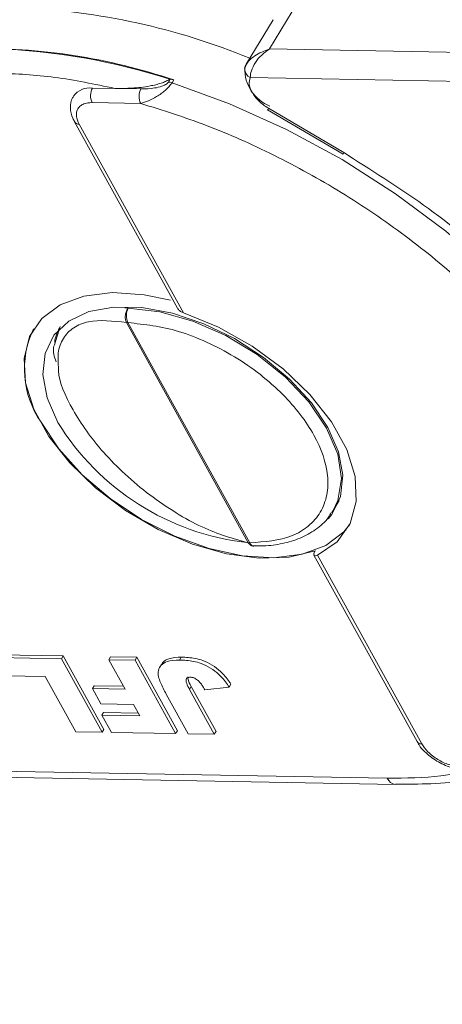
# Model space of a CAD drawing. Header units: millimetres. Extents: x 8853 to 11418, y 45 to 1005.
# Tile 126 of 256: x 9773 to 9791, y 663 to 704. Entities that reach past the tile are written whole.
import ezdxf

# ---------------------------------------------------------------- set-up
doc = ezdxf.new("R2010")
doc.units = ezdxf.units.MM
doc.linetypes.add('PHANTOM2', pattern=[31.75, 15.875, -3.175, 3.175, -3.175, 3.175, -3.175])

msp = doc.modelspace()

# ---------------------------------------------------------------- linework, layer by layer
at = {"color": 7, "linetype": 'Continuous', "lineweight": 15}
for p, q in [((9783.28, 703.122), (9784.226, 704.694)), ((9783.429, 704.35), (9782.3, 702.476)), ((9811.362, 702.607), (9783.28, 703.122)), ((9782.319, 702.506), (9782.233, 702.292)), ((9779.101, 701.847), (9779.028, 701.726)), ((9779.086, 701.847), (9779.101, 701.847)), ((9779.251, 701.82), (9779.178, 701.7)), ((9782.469, 701.915), (9811.339, 701.386)), ((9776.776, 701.462), (9775.833, 701.479)), ((9777.874, 701.442), (9776.776, 701.462)), ((9775.822, 700.869), (9777.863, 700.831)), ((9783.199, 700.558), (9786.372, 698.698)), ((9783.235, 700.629), (9786.409, 698.768)), ((9775.08, 700.055), (9779.412, 692.222)), ((9779.659, 692.037), (9775.276, 699.962)), ((9786.372, 698.698), (9786.372, 698.698)), ((9786.409, 698.768), (9786.806, 698.503)), ((9777.189, 692.245), (9777.34, 692.232)), ((9774.48, 691.465), (9774.234, 690.685)), ((9777.264, 691.627), (9782.386, 682.367)), ((9777.326, 691.621), (9782.448, 682.361)), ((9785.958, 683.728), (9786.206, 684.141)), ((9785.958, 683.728), (9785.903, 683.642)), ((9785.148, 681.85), (9789.481, 674.018)), ((9789.677, 673.925), (9785.294, 681.849)), ((9771.736, 677.546), (9774.53, 677.495)), ((9771.809, 677.667), (9774.602, 677.616)), ((9774.53, 677.495), (9774.602, 677.616)), ((9774.53, 677.495), (9776.237, 674.408)), ((9774.602, 677.616), (9776.31, 674.529)), ((9776.596, 677.579), (9776.523, 677.458)), ((9776.523, 677.458), (9777.623, 677.438)), ((9777.211, 676.216), (9776.523, 677.458)), ((9776.596, 677.579), (9777.695, 677.559)), ((9777.623, 677.438), (9777.695, 677.559)), ((9777.623, 677.438), (9779.33, 674.351)), ((9777.695, 677.559), (9779.403, 674.472)), ((9779.57, 677.564), (9779.497, 677.443)), ((9778.732, 677.262), (9778.66, 677.141)), ((9773.852, 676.753), (9772.157, 676.784)), ((9775.138, 674.428), (9773.852, 676.753)), ((9775.91, 676.362), (9775.837, 676.241)), ((9776.192, 675.599), (9775.837, 676.241)), ((9775.837, 676.241), (9777.211, 676.216)), ((9775.91, 676.362), (9777.143, 676.339)), ((9779.912, 676.211), (9779.985, 676.332)), ((9779.912, 676.211), (9780.957, 674.321)), ((9779.985, 676.332), (9781.03, 674.442)), ((9780.556, 676.194), (9781.585, 676.302)), ((9781.657, 676.423), (9781.585, 676.302)), ((9779.858, 674.342), (9778.934, 676.012)), ((9777.566, 675.574), (9776.192, 675.599)), ((9776.301, 675.243), (9776.229, 675.123)), ((9776.301, 675.243), (9777.763, 675.217)), ((9777.832, 675.093), (9777.566, 675.574)), ((9776.628, 674.401), (9776.229, 675.123)), ((9776.229, 675.123), (9777.832, 675.093)), ((9776.237, 674.408), (9775.138, 674.428)), ((9776.31, 674.529), (9776.237, 674.408)), ((9779.33, 674.351), (9776.628, 674.401)), ((9779.403, 674.472), (9779.33, 674.351)), ((9781.03, 674.442), (9780.957, 674.321)), ((9780.957, 674.321), (9779.858, 674.342)), ((9788.231, 672.477), (9759.361, 673.007)), ((9760.044, 672.741), (9788.579, 672.217))]:
    msp.add_line(p, q, dxfattribs=at)
at = {"color": 7, "linetype": 'Continuous', "lineweight": 15, "flags": 128}
for points in [[(9779.178, 701.7), (9781.595, 700.819), (9783.992, 699.737), (9786.331, 698.471), (9788.577, 697.039), (9790.695, 695.462), (9792.654, 693.767), (9794.424, 691.977), (9795.978, 690.12), (9797.291, 688.225), (9798.344, 686.321), (9799.122, 684.435), (9799.611, 682.598), (9799.805, 680.837), (9799.701, 679.179), (9799.301, 677.65), (9798.722, 676.453)], [(9785.194, 682.03), (9784.103, 681.759), (9782.844, 681.717), (9781.469, 681.905), (9780.035, 682.316), (9778.602, 682.933), (9777.227, 683.729), (9775.968, 684.673), (9774.878, 685.725), (9774, 686.842), (9773.372, 687.978), (9773.02, 689.085), (9772.957, 690.118), (9773.186, 691.035), (9773.699, 691.797), (9774.473, 692.373), (9775.477, 692.739), (9776.67, 692.88), (9778.001, 692.791), (9779.112, 692.56)], [(9774.377, 687.428), (9773.929, 688.459), (9773.75, 689.44), (9773.846, 690.329), (9774.213, 691.087), (9774.835, 691.68), (9775.686, 692.082), (9776.727, 692.277), (9777.914, 692.255), (9779.195, 692.018), (9780.513, 691.576), (9781.811, 690.947), (9783.032, 690.161), (9784.123, 689.25), (9785.037, 688.255), (9785.732, 687.22), (9786.18, 686.189), (9786.359, 685.207), (9786.264, 684.318), (9785.896, 683.561), (9785.747, 683.377)], [(9777.34, 692.232), (9778.661, 692.079), (9780.051, 691.688), (9781.44, 691.079), (9782.76, 690.281), (9783.944, 689.335), (9784.933, 688.287), (9785.679, 687.19), (9786.144, 686.098), (9786.305, 685.065), (9786.155, 684.143), (9785.958, 683.728)], [(9785.294, 681.849), (9786.118, 682.414), (9786.671, 683.177), (9786.928, 684.106), (9786.879, 685.16), (9786.525, 686.293), (9785.881, 687.457), (9784.976, 688.6), (9783.849, 689.674), (9782.549, 690.631), (9781.131, 691.43), (9779.659, 692.037)], [(9773.671, 687.441), (9774.424, 686.314), (9775.407, 685.228), (9776.581, 684.228), (9777.897, 683.355), (9779.301, 682.644), (9780.735, 682.125), (9782.142, 681.819), (9783.464, 681.738), (9784.646, 681.886), (9785.64, 682.256), (9786.405, 682.834), (9786.647, 683.128)], [(9782.616, 682.231), (9782.624, 682.231), (9782.624, 682.231)]]:
    msp.add_lwpolyline(points, dxfattribs=at)
at = {"color": 7, "linetype": 'Continuous', "lineweight": 15}
for centre, radius, start, end in [((9771.695, 676.712), 28.151, 67.5371, 87.804), ((9771.154, 677.75), 25.395, 71.4087, 91.0234), ((9770.975, 676.927), 26.208, 71.9714, 88.2611), ((9782.526, 702.277), 0.294, 149.1512, 176.8961), ((9782.658, 702.296), 0.425, 180.3829, 243.5499), ((9783.928, 702.282), 1.692, 178.483, 248.0648), ((9779.012, 701.199), 0.528, 71.6419, 88.2358), ((9779.085, 701.32), 0.528, 71.6419, 88.2358), ((9775.723, 700.637), 0.849, 82.6007, 144.4856), ((9776.417, 701.163), 0.664, 151.5519, 206.3409), ((9778.458, 701.126), 0.664, 151.5519, 206.3409), ((9783.576, 700.408), 0.406, 146.9839, 158.2086), ((9775.259, 700.179), 0.218, 215.3239, 274.512), ((9786.749, 698.547), 0.406, 146.9839, 158.2086), ((9777.926, 691.913), 0.668, 151.5069, 205.9754), ((9777.331, 691.973), 0.352, 259.0562, 269.1925), ((9776.886, 689.671), 3.913, 154.4601, 214.7449), ((9783.545, 693.081), 10.771, 211.6586, 263.4772), ((9782.453, 682.713), 0.352, 259.0562, 269.1925), ((9782.652, 682.451), 0.223, 203.9414, 260.7886), ((9789.659, 674.141), 0.217, 214.6412, 274.5718), ((9788.628, 672.646), 0.432, 203.0401, 262.9637)]:
    msp.add_arc(centre, radius, start, end, dxfattribs=at)
at = {"color": 3, "linetype": 'PHANTOM2', "lineweight": 9, "ltscale": 0.5}
msp.add_spline([(9767.366, 772.568), (9773.417, 743.181), (9746.679, 698.623), (9755.589, 662.976)], degree=3, dxfattribs=at)
at = {"color": 7, "linetype": 'Continuous', "lineweight": 15}
for points, knots in [([(9782.274, 702.428), (9782.313, 702.49), (9782.398, 702.629), (9782.714, 702.903), (9783.058, 703.036), (9783.28, 703.122)], [0, 0, 0, 0, 0.2270668, 0.5015953, 1, 1, 1, 1]), ([(9783.28, 703.122), (9783.165, 703.042), (9782.935, 702.88), (9782.669, 702.554), (9782.493, 702.205), (9782.476, 702.008), (9782.469, 701.915)], [0, 0, 0, 0, 0.251519, 0.501784, 0.765632, 1, 1, 1, 1]), ([(9776.776, 701.462), (9777.014, 701.462), (9777.493, 701.462), (9778.076, 701.525), (9778.494, 701.614), (9778.709, 701.676), (9778.911, 701.75), (9779.027, 701.815), (9779.086, 701.847)], [0, 0, 0, 0, 0.3267332, 0.6580016, 0.7533566, 0.8496275, 0.9236027, 1, 1, 1, 1]), ([(9779.028, 701.726), (9779.022, 701.717), (9779.009, 701.699), (9778.97, 701.661), (9778.886, 701.605), (9778.701, 701.53), (9778.342, 701.451), (9778.061, 701.445), (9777.874, 701.442)], [0, 0, 0, 0, 0.02892, 0.058841, 0.126521, 0.252272, 0.502811, 1, 1, 1, 1]), ([(9779.178, 701.7), (9779.141, 701.647), (9779.065, 701.537), (9778.898, 701.379), (9778.718, 701.238), (9778.477, 701.082), (9778.179, 700.93), (9777.969, 700.864), (9777.863, 700.831)], [0, 0, 0, 0, 0.119802, 0.251168, 0.367952, 0.501326, 0.749781, 1, 1, 1, 1]), ([(9782.541, 701.303), (9782.579, 701.24), (9782.656, 701.116), (9782.822, 700.936), (9783.014, 700.768), (9783.162, 700.675), (9783.235, 700.629)], [0, 0, 0, 0, 0.249887, 0.499995, 0.749887, 1, 1, 1, 1]), ([(9775.041, 701.122), (9775.027, 701.106), (9774.92, 700.979), (9774.889, 700.641), (9774.948, 700.296), (9775.059, 700.106), (9775.088, 700.057)], [0, 0, 0, 0, 0.059964, 0.4522506, 0.8571976, 1, 1, 1, 1]), ([(9775.276, 699.962), (9775.226, 700.078), (9775.148, 700.257), (9775.16, 700.471), (9775.216, 700.616), (9775.318, 700.732), (9775.501, 700.843), (9775.695, 700.859), (9775.822, 700.869)], [0, 0, 0, 0, 0.239443, 0.369607, 0.5, 0.630164, 0.760557, 1, 1, 1, 1]), ([(9777.863, 700.831), (9778.783, 700.543), (9780.656, 699.955), (9783.5, 698.686), (9786.324, 697.128), (9789.023, 695.296), (9791.496, 693.26), (9793.649, 691.095), (9795.456, 688.886), (9796.345, 687.407), (9796.782, 686.681)], [0, 0, 0, 0, 0.119843, 0.244, 0.371208, 0.5, 0.628792, 0.756, 0.880157, 1, 1, 1, 1]), ([(9786.806, 698.503), (9787.947, 697.78), (9790.39, 696.231), (9793.675, 693.379), (9796.52, 690.22), (9798.595, 687.194), (9799.345, 685.307), (9799.671, 684.487)], [0, 0, 0, 0, 0.190079, 0.407052, 0.624026, 0.836613, 1, 1, 1, 1]), ([(9777.264, 691.627), (9777.246, 691.67), (9777.219, 691.736), (9777.21, 691.845), (9777.215, 691.949), (9777.241, 692.054), (9777.285, 692.156), (9777.321, 692.205), (9777.34, 692.232)], [0, 0, 0, 0, 0.24166, 0.368694, 0.499829, 0.705384, 0.84166, 1, 1, 1, 1]), ([(9779.417, 692.225), (9779.425, 692.208), (9779.451, 692.156), (9779.535, 692.089), (9779.619, 692.054), (9779.659, 692.037)], [0, 0, 0, 0, 0.203309, 0.617373, 1, 1, 1, 1]), ([(9774.25, 690.791), (9774.25, 690.794), (9774.248, 690.933), (9774.33, 691.157), (9774.431, 691.363), (9774.481, 691.465)], [0, 0, 0, 0, 0.008649, 0.505604, 1, 1, 1, 1]), ([(9774.408, 689.678), (9774.391, 689.905), (9774.354, 690.396), (9774.578, 690.983), (9775.013, 691.43), (9775.817, 691.782), (9776.694, 691.688), (9777.264, 691.627)], [0, 0, 0, 0, 0.151946, 0.327722, 0.504124, 0.677381, 1, 1, 1, 1]), ([(9777.326, 691.621), (9778.025, 691.544), (9779.099, 691.425), (9780.644, 690.823), (9781.815, 690.21), (9782.906, 689.457), (9784.135, 688.371), (9785.271, 686.892), (9785.764, 685.425), (9785.724, 684.362), (9785.451, 683.634), (9784.942, 683.052), (9784.038, 682.495), (9783.075, 682.414), (9782.448, 682.361)], [0, 0, 0, 0, 0.119771, 0.184208, 0.25, 0.315792, 0.380229, 0.5, 0.619771, 0.684208, 0.75, 0.815792, 0.880229, 1, 1, 1, 1]), ([(9774.234, 690.685), (9774.22, 690.649), (9774.148, 690.453), (9774.232, 690.189), (9774.302, 689.973)], [0, 0, 0, 0, 0.183496, 1, 1, 1, 1]), ([(9782.386, 682.367), (9781.751, 682.545), (9780.774, 682.819), (9779.336, 683.615), (9778.235, 684.365), (9777.199, 685.232), (9776.015, 686.43), (9774.929, 687.957), (9774.412, 689.166), (9774.408, 689.65), (9774.408, 689.678)], [0, 0, 0, 0, 0.19271, 0.296202, 0.401573, 0.50657, 0.609032, 0.798666, 0.9883, 1, 1, 1, 1]), ([(9782.617, 682.245), (9782.753, 682.24), (9783.18, 682.226), (9783.84, 682.325), (9784.587, 682.545), (9785.235, 682.917), (9785.683, 683.288), (9785.836, 683.574), (9785.874, 683.643)], [0, 0, 0, 0, 0.093633, 0.294496, 0.499289, 0.709533, 0.929459, 1, 1, 1, 1]), ([(9782.676, 682.254), (9782.644, 682.245), (9782.591, 682.229), (9782.521, 682.243), (9782.45, 682.278), (9782.411, 682.332), (9782.386, 682.367)], [0, 0, 0, 0, 0.291377, 0.477312, 0.657419, 1, 1, 1, 1]), ([(9782.55, 682.245), (9782.572, 682.237), (9782.597, 682.227), (9782.622, 682.232), (9782.624, 682.232)], [0, 0, 0, 0, 0.915848, 1, 1, 1, 1]), ([(9785.294, 681.849), (9785.263, 681.837), (9785.201, 681.814), (9785.147, 681.835), (9785.135, 681.895), (9785.158, 681.968), (9785.186, 682.015), (9785.194, 682.03)], [0, 0, 0, 0, 0.238951, 0.478398, 0.703727, 0.911587, 1, 1, 1, 1]), ([(9778.934, 676.012), (9778.89, 676.094), (9778.76, 676.338), (9778.604, 676.683), (9778.579, 677.021), (9778.713, 677.24), (9778.995, 677.423), (9779.308, 677.436), (9779.497, 677.443)], [0, 0, 0, 0, 0.11362, 0.335894, 0.475067, 0.614217, 0.767404, 1, 1, 1, 1]), ([(9778.746, 677.254), (9778.761, 677.285), (9778.815, 677.397), (9779.075, 677.54), (9779.384, 677.555), (9779.57, 677.564)], [0, 0, 0, 0, 0.1320754, 0.4767114, 1, 1, 1, 1]), ([(9779.497, 677.443), (9779.592, 677.44), (9779.879, 677.429), (9780.326, 677.351), (9780.805, 677.119), (9781.198, 676.814), (9781.439, 676.526), (9781.559, 676.342), (9781.585, 676.302)], [0, 0, 0, 0, 0.128183, 0.3875359, 0.5496914, 0.711944, 0.9385219, 1, 1, 1, 1]), ([(9779.57, 677.564), (9779.665, 677.561), (9779.952, 677.55), (9780.398, 677.472), (9780.878, 677.239), (9781.271, 676.935), (9781.511, 676.647), (9781.632, 676.462), (9781.657, 676.423)], [0, 0, 0, 0, 0.128183, 0.387536, 0.549691, 0.711944, 0.938522, 1, 1, 1, 1]), ([(9779.912, 676.211), (9779.869, 676.293), (9779.806, 676.415), (9779.764, 676.562), (9779.772, 676.644), (9779.812, 676.695), (9779.875, 676.719), (9779.926, 676.72), (9779.95, 676.721)], [0, 0, 0, 0, 0.372716, 0.548628, 0.683692, 0.793503, 0.903383, 1, 1, 1, 1]), ([(9779.844, 676.736), (9779.845, 676.704), (9779.848, 676.579), (9779.927, 676.437), (9779.985, 676.332)], [0, 0, 0, 0, 0.252154, 1, 1, 1, 1]), ([(9779.95, 676.721), (9779.971, 676.72), (9780.008, 676.718), (9780.067, 676.705), (9780.108, 676.69), (9780.132, 676.678), (9780.135, 676.677)], [0, 0, 0, 0, 0.364246, 0.622323, 0.945339, 1, 1, 1, 1]), ([(9780.135, 676.677), (9780.185, 676.645), (9780.284, 676.581), (9780.394, 676.455), (9780.48, 676.326), (9780.531, 676.238), (9780.556, 676.194)], [0, 0, 0, 0, 0.243238, 0.486568, 0.742114, 1, 1, 1, 1]), ([(9789.489, 674.019), (9789.514, 673.971), (9789.592, 673.821), (9789.846, 673.524), (9790.13, 673.322), (9790.308, 673.196)], [0, 0, 0, 0, 0.1518582, 0.4680044, 1, 1, 1, 1]), ([(9790.349, 673.264), (9790.275, 673.312), (9790.127, 673.408), (9789.877, 673.628), (9789.755, 673.808), (9789.677, 673.925)], [0, 0, 0, 0, 0.260329, 0.521114, 1, 1, 1, 1]), ([(9790.308, 673.196), (9790.505, 673.096), (9790.779, 672.956), (9791.158, 672.865), (9791.327, 672.86), (9791.419, 672.857)], [0, 0, 0, 0, 0.5380272, 0.7478299, 1, 1, 1, 1]), ([(9791.247, 672.979), (9791.107, 672.994), (9790.891, 673.018), (9790.58, 673.136), (9790.426, 673.221), (9790.349, 673.264)], [0, 0, 0, 0, 0.478886, 0.739215, 1, 1, 1, 1]), ([(9788.231, 672.477), (9789.003, 672.482), (9790.312, 672.491), (9791.451, 672.739), (9791.92, 672.84)], [0, 0, 0, 0, 0.5893002, 1, 1, 1, 1]), ([(9788.576, 672.224), (9789.074, 672.225), (9790.128, 672.227), (9791.234, 672.324), (9791.813, 672.449), (9791.902, 672.469)], [0, 0, 0, 0, 0.431113, 0.912775, 1, 1, 1, 1])]:
    msp.add_open_spline(points, degree=3, knots=knots, dxfattribs=at)
for points in [[(9776.776, 701.462), (9775.926, 701.64), (9774.226, 701.996), (9772.636, 702.072), (9771.842, 702.11)], [(9782.469, 701.915), (9782.442, 701.825), (9782.389, 701.643), (9782.49, 701.416), (9782.541, 701.303)]]:
    msp.add_open_spline(points, degree=3, dxfattribs=at)

doc.saveas('drawing.dxf')
